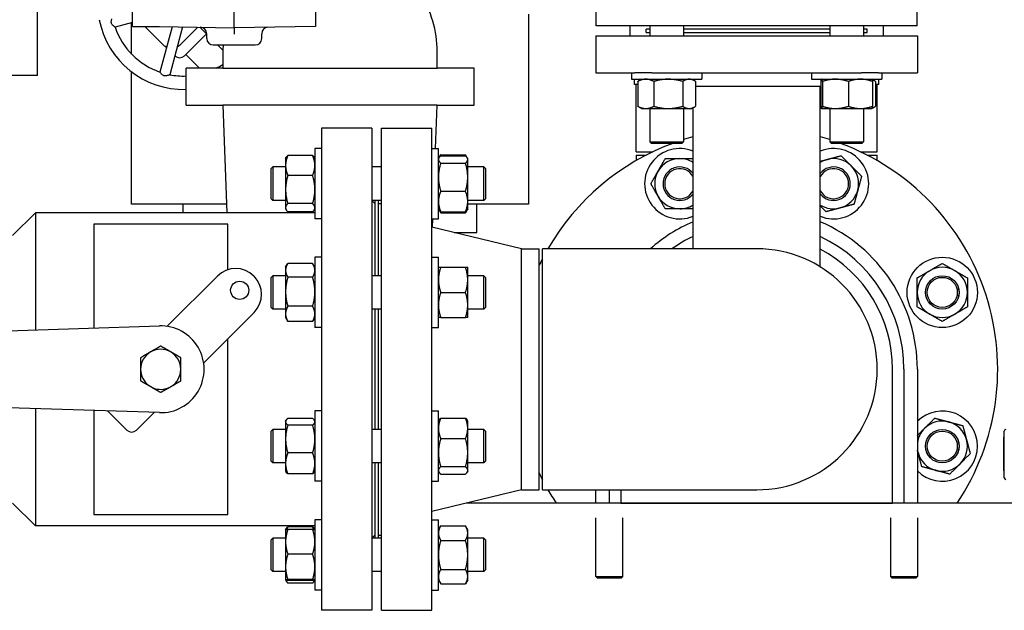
# Model space of a CAD drawing. Header units: inches. Extents: x 5 to 1128, y -85 to 748.
# Tile 253 of 256: x 381 to 399, y 180 to 191. Entities that reach past the tile are written whole.
import ezdxf

# ---------------------------------------------------------------- set-up
doc = ezdxf.new("R2010")
doc.units = ezdxf.units.IN
doc.header["$LTSCALE"] = 32
doc.header["$MEASUREMENT"] = 0
doc.layers.add('Visible (ANSI)', color=7, linetype='Continuous', lineweight=30)

msp = doc.modelspace()

# ---------------------------------------------------------------- linework, layer by layer
at = {"layer": 'Visible (ANSI)'}
for p, q in [((380.98361, 190.53191), (380.98361, 193.92941)), ((382.75531, 191.25702), (382.75531, 192.2067)), ((384.65331, 191.23261), (384.65331, 192.07461)), ((386.16731, 192.20787), (386.16731, 191.25904)), ((391.40957, 191.27166), (391.40957, 191.82678)), ((397.4017, 191.27166), (397.4017, 191.82678)), ((390.14674, 191.48667), (390.14674, 187.94367)), ((382.75531, 191.33163), (382.42959, 191.24435)), ((382.73674, 190.7441), (382.73674, 191.32665)), ((382.75531, 191.25702), (383.25531, 191.25702)), ((382.98374, 191.25702), (383.30835, 190.93241)), ((383.25531, 191.25702), (384.65331, 191.23261)), ((383.49334, 191.25286), (383.26674, 190.4072)), ((383.68706, 191.24948), (383.44834, 190.35854)), ((383.6619, 190.93241), (383.97397, 191.24447)), ((384.01308, 191.24379), (384.14131, 191.11556)), ((386.16731, 191.25904), (384.65331, 191.23261)), ((384.65331, 191.23261), (384.65331, 191.1126)), ((397.4017, 191.27166), (391.40957, 191.27166)), ((392.04343, 191.08617), (392.04343, 191.27166)), ((392.41375, 191.20867), (392.34313, 191.20867)), ((392.34313, 191.14617), (392.34313, 191.20867)), ((392.41375, 191.27166), (392.41375, 191.08617)), ((393.03875, 191.27166), (393.03875, 191.08617)), ((395.77251, 191.20867), (393.03875, 191.20867)), ((395.77251, 191.27166), (395.77251, 191.08617)), ((396.39751, 191.27166), (396.39751, 191.08617)), ((396.46813, 191.20867), (396.39751, 191.20867)), ((396.46813, 191.14617), (396.46813, 191.20867)), ((396.76783, 191.27166), (396.76783, 191.08617)), ((384.1346, 191.12226), (383.72267, 190.71033)), ((384.14131, 191.03361), (384.14131, 191.12363)), ((385.16531, 191.03361), (385.16531, 191.12363)), ((391.40563, 191.08617), (397.40563, 191.08617)), ((391.40563, 191.08617), (391.40563, 190.39617)), ((392.34313, 191.14617), (392.41375, 191.14617)), ((393.03875, 191.14617), (395.77251, 191.14617)), ((396.39751, 191.14617), (396.46813, 191.14617)), ((397.40563, 191.08617), (397.40563, 190.39617)), ((383.38979, 190.86643), (383.3678, 190.88842)), ((384.26131, 190.91361), (385.04531, 190.91361)), ((384.34325, 190.91361), (384.44188, 190.81499)), ((384.44174, 190.792), (384.44174, 190.4795)), ((388.44174, 190.4795), (388.44174, 190.792)), ((383.54589, 190.71033), (383.54329, 190.71293)), ((384.00344, 190.4795), (383.74764, 190.7353)), ((380.98361, 190.34441), (380.98361, 190.53191)), ((384.44174, 190.4795), (383.75424, 190.4795)), ((383.75424, 189.792), (383.75424, 190.4795)), ((384.44174, 190.4795), (388.44174, 190.4795)), ((389.12924, 190.4795), (388.44174, 190.4795)), ((389.12924, 189.792), (389.12924, 190.4795)), ((380.98361, 190.34441), (379.49361, 190.34441)), ((382.73674, 187.94367), (382.73674, 190.41077)), ((391.40563, 190.39617), (392.13136, 190.39617)), ((392.07, 190.39617), (392.07, 190.27417)), ((392.07, 190.27417), (393.3825, 190.27417)), ((392.12217, 190.17363), (392.12217, 190.27417)), ((392.44918, 190.39617), (392.13136, 190.39617)), ((392.2575, 190.27417), (392.20221, 190.24225)), ((392.44918, 190.39617), (396.36208, 190.39617)), ((393.195, 190.27417), (393.25029, 190.24225)), ((393.3825, 190.39617), (393.3825, 190.27417)), ((395.42876, 190.39617), (395.42876, 190.27417)), ((395.42876, 190.27417), (396.74126, 190.27417)), ((395.61626, 190.27417), (395.61541, 190.27368)), ((396.6799, 190.39617), (396.36208, 190.39617)), ((396.55376, 190.27417), (396.55461, 190.27368)), ((396.55461, 190.27368), (396.60905, 190.24225)), ((396.6799, 190.39617), (397.40563, 190.39617)), ((396.6891, 190.17363), (396.6891, 190.27417)), ((396.74126, 190.39617), (396.74126, 190.27417)), ((392.18597, 190.17363), (392.12217, 190.17363)), ((392.15563, 188.92117), (392.15563, 190.17363)), ((392.18597, 190.2323), (392.18597, 189.76904)), ((392.48426, 190.2323), (392.48426, 189.76904)), ((393.02455, 190.2323), (393.02455, 189.76904)), ((393.26654, 190.2323), (393.26654, 189.76904)), ((393.26654, 190.14617), (395.60085, 190.14617)), ((395.59313, 186.77367), (395.59313, 190.14617)), ((395.60085, 190.2323), (395.60085, 189.76904)), ((395.63336, 190.2323), (395.63336, 189.76904)), ((396.11752, 190.2323), (396.11752, 189.76904)), ((396.56917, 190.2323), (396.56917, 189.76904)), ((396.6253, 190.2323), (396.6253, 189.76904)), ((396.6891, 190.17363), (396.6253, 190.17363)), ((396.65563, 188.92117), (396.65563, 190.17363)), ((383.75424, 189.792), (384.44174, 189.792)), ((384.44174, 189.792), (384.51691, 187.78267)), ((388.44174, 189.792), (384.44174, 189.792)), ((388.41135, 188.97947), (388.44174, 189.792)), ((388.44174, 189.792), (389.12924, 189.792)), ((392.2575, 189.72717), (392.20221, 189.75909)), ((392.2575, 189.72717), (392.33511, 189.72717)), ((392.33511, 189.72717), (392.75441, 189.72717)), ((392.41375, 189.72717), (392.41375, 189.10808)), ((392.75441, 189.72717), (393.14555, 189.72717)), ((393.03875, 189.72717), (393.03875, 189.10808)), ((393.14555, 189.72717), (393.195, 189.72717)), ((393.195, 189.72717), (393.25029, 189.75909)), ((393.21813, 187.10867), (393.21813, 189.74052)), ((395.61541, 189.72766), (395.59313, 189.74052)), ((395.61626, 189.72717), (395.61541, 189.72766)), ((395.61626, 189.72717), (395.61711, 189.72717)), ((395.61711, 189.72717), (395.87544, 189.72717)), ((395.77251, 189.72717), (395.77251, 189.10808)), ((395.87544, 189.72717), (396.34335, 189.72717)), ((396.34335, 189.72717), (396.55376, 189.72717)), ((396.39751, 189.72717), (396.39751, 189.10808)), ((396.55376, 189.72717), (396.55461, 189.72766)), ((396.55461, 189.72766), (396.60905, 189.75909)), ((386.28063, 189.35867), (386.28063, 180.35867)), ((387.22063, 189.35867), (386.28063, 189.35867)), ((387.22063, 189.35867), (387.22063, 180.35867)), ((387.40313, 180.35867), (387.40313, 189.35867)), ((387.40313, 189.35867), (388.34313, 189.35867)), ((388.34313, 180.35867), (388.34313, 189.35867)), ((386.15863, 188.97992), (386.15863, 187.66742)), ((386.28063, 188.97992), (386.15863, 188.97992)), ((388.34313, 188.97947), (388.46513, 188.97947)), ((388.46513, 187.66697), (388.46513, 188.97947)), ((392.41375, 189.10808), (393.03875, 189.10808)), ((392.44505, 189.07678), (392.41375, 189.10808)), ((393.00745, 189.07678), (392.44505, 189.07678)), ((393.00745, 189.07678), (393.03875, 189.10808)), ((395.77251, 189.10808), (396.39751, 189.10808)), ((395.80381, 189.07678), (395.77251, 189.10808)), ((396.36621, 189.07678), (395.80381, 189.07678)), ((396.36621, 189.07678), (396.39751, 189.10808)), ((385.61163, 188.79242), (385.62327, 188.81258)), ((385.61163, 188.79242), (385.61163, 188.66374)), ((386.11677, 188.85), (385.6535, 188.85)), ((386.15863, 188.79242), (386.147, 188.81258)), ((388.46513, 188.79197), (388.47468, 188.8085)), ((388.47468, 188.8085), (388.507, 188.86448)), ((388.507, 188.86448), (388.97027, 188.86448)), ((388.507, 188.84604), (388.97027, 188.84604)), ((389.00259, 188.8085), (388.97027, 188.86448)), ((389.01213, 188.79197), (389.00259, 188.8085)), ((389.01213, 188.776), (389.01213, 188.79197)), ((389.01213, 188.44454), (389.01213, 188.776)), ((392.15563, 188.92117), (392.47015, 188.92117)), ((392.15563, 188.85867), (392.34408, 188.85867)), ((392.15563, 188.85867), (392.15563, 188.75578)), ((396.34112, 188.92117), (396.65563, 188.92117)), ((396.46719, 188.85867), (396.65563, 188.85867)), ((396.65563, 188.75578), (396.65563, 188.85867)), ((385.34313, 188.60442), (385.37443, 188.63572)), ((385.34313, 188.04202), (385.34313, 188.60442)), ((385.37443, 188.63572), (385.37443, 188.01072)), ((385.61163, 188.63572), (385.37443, 188.63572)), ((385.61163, 188.66374), (385.61163, 188.21432)), ((387.40313, 188.63572), (387.22063, 188.63572)), ((388.507, 188.70595), (388.97027, 188.70595)), ((389.31183, 188.63572), (389.01213, 188.63572)), ((389.31183, 188.01072), (389.31183, 188.63572)), ((389.34313, 188.60442), (389.31183, 188.63572)), ((389.34313, 188.60442), (389.34313, 188.04202)), ((386.11677, 188.47748), (385.6535, 188.47748)), ((389.01213, 187.99176), (389.01213, 188.44454)), ((385.61163, 188.21432), (385.61163, 187.87425)), ((385.34313, 188.04202), (385.37443, 188.01072)), ((388.507, 188.18313), (388.97027, 188.18313)), ((389.34313, 188.04202), (389.31183, 188.01072)), ((384.51088, 187.94367), (382.73674, 187.94367)), ((383.70174, 187.78267), (383.70174, 187.94367)), ((385.61163, 188.01072), (385.37443, 188.01072)), ((385.61163, 187.87425), (385.61163, 187.85492)), ((385.61163, 187.85492), (385.62327, 187.83476)), ((386.11677, 187.95115), (385.6535, 187.95115)), ((386.15863, 187.85492), (386.147, 187.83476)), ((387.40313, 188.01072), (387.22063, 188.01072)), ((387.28063, 187.95367), (387.22358, 188.01072)), ((387.28063, 188.01072), (387.28063, 186.60623)), ((387.34313, 186.60623), (387.34313, 188.01072)), ((387.34313, 187.95367), (387.40313, 187.95367)), ((388.46513, 187.85447), (388.47468, 187.83793)), ((389.01213, 187.85447), (389.00259, 187.83793)), ((389.31183, 188.01072), (389.01213, 188.01072)), ((389.01213, 187.85447), (389.01213, 187.99176)), ((390.14674, 187.94367), (389.01213, 187.94367)), ((389.18174, 187.41367), (389.18174, 187.94367)), ((380.51663, 187.35867), (380.94063, 187.78267)), ((380.94063, 187.78267), (380.94063, 185.59516)), ((386.15863, 187.78267), (380.94063, 187.78267)), ((386.11677, 187.79734), (385.6535, 187.79734)), ((386.28063, 187.66742), (386.15863, 187.66742)), ((388.34313, 187.66697), (388.46513, 187.66697)), ((388.3564, 187.51046), (388.36225, 187.66697)), ((388.47468, 187.83793), (388.507, 187.78195)), ((388.507, 187.8004), (388.97027, 187.8004)), ((388.507, 187.78195), (388.97027, 187.78195)), ((389.00259, 187.83793), (388.97027, 187.78195)), ((384.53063, 187.56917), (382.03063, 187.56917)), ((382.03063, 187.56917), (382.03063, 185.62959)), ((384.53063, 186.71703), (384.53063, 187.56917)), ((390.01647, 187.10867), (388.34313, 187.51367)), ((388.7563, 187.41367), (389.18174, 187.41367)), ((386.15863, 186.95035), (386.15863, 185.63785)), ((386.28063, 186.95035), (386.15863, 186.95035)), ((388.34313, 186.94998), (388.46513, 186.94998)), ((388.46513, 185.63748), (388.46513, 186.94998)), ((390.01647, 182.60867), (390.01647, 187.10867)), ((390.01647, 187.10867), (390.34313, 187.10867)), ((390.34313, 182.60867), (390.34313, 187.10867)), ((390.40563, 182.60867), (390.40563, 187.10867)), ((394.40563, 187.10867), (390.40563, 187.10867)), ((385.61163, 186.76285), (385.64892, 186.82743)), ((385.61163, 186.76285), (385.61163, 186.70608)), ((386.11677, 186.83517), (385.6535, 186.83517)), ((386.15863, 186.76285), (386.12134, 186.82743)), ((388.507, 186.76248), (388.97027, 186.76248)), ((389.01213, 186.52811), (389.01213, 186.76248)), ((395.58685, 186.77367), (395.59313, 186.77367)), ((383.41564, 185.67533), (384.34059, 186.60027)), ((385.01941, 186.60027), (385.02224, 186.59745)), ((385.34313, 186.57493), (385.37443, 186.60623)), ((385.34313, 186.01253), (385.34313, 186.57493)), ((385.37443, 186.60623), (385.37443, 185.98123)), ((385.61163, 186.60623), (385.37443, 186.60623)), ((385.61163, 186.70608), (385.61163, 186.30645)), ((386.11677, 186.57698), (385.6535, 186.57698)), ((387.40313, 186.60623), (387.22063, 186.60623)), ((389.31183, 186.60623), (389.01213, 186.60623)), ((389.31183, 185.98123), (389.31183, 186.60623)), ((389.34313, 186.57493), (389.31183, 186.60623)), ((389.34313, 186.57493), (389.34313, 186.01253)), ((389.01213, 186.05936), (389.01213, 186.52811)), ((385.61163, 186.30645), (385.61163, 185.89446)), ((388.507, 186.29373), (388.97027, 186.29373)), ((385.34313, 186.01253), (385.37443, 185.98123)), ((386.11677, 186.03591), (385.6535, 186.03591)), ((389.01213, 185.82498), (389.01213, 186.05936)), ((389.34313, 186.01253), (389.31183, 185.98123)), ((385.02224, 185.91862), (384.09729, 184.99368)), ((385.61163, 185.98123), (385.37443, 185.98123)), ((385.61163, 185.89446), (385.61163, 185.82535)), ((385.61163, 185.82535), (385.64892, 185.76076)), ((386.15863, 185.82535), (386.12134, 185.76076)), ((387.40313, 185.98123), (387.22063, 185.98123)), ((387.28063, 185.98123), (387.28063, 183.73611)), ((387.34313, 183.73611), (387.34313, 185.98123)), ((388.507, 185.82498), (388.97027, 185.82498)), ((389.31183, 185.98123), (389.01213, 185.98123)), ((369.64864, 185.23848), (383.25506, 185.66827)), ((386.11677, 185.75302), (385.6535, 185.75302)), ((386.28063, 185.63785), (386.15863, 185.63785)), ((388.34313, 185.63748), (388.46513, 185.63748)), ((384.53063, 182.14817), (384.53063, 185.42702)), ((396.94201, 182.35867), (396.94201, 184.85867)), ((397.15563, 184.85867), (397.15563, 182.35867)), ((397.40563, 184.85867), (397.40563, 182.35867)), ((383.06299, 184.55329), (383.12498, 184.5175)), ((383.25506, 184.04907), (369.64864, 184.47886)), ((383.46474, 184.53197), (383.47151, 184.53588)), ((380.94063, 184.12218), (380.94063, 181.93467)), ((382.03063, 184.08775), (382.03063, 182.14817)), ((382.64919, 183.72235), (382.29204, 184.07949)), ((383.14562, 184.04201), (382.82596, 183.72235)), ((386.15863, 184.07992), (386.15863, 182.76742)), ((386.28063, 184.07992), (386.15863, 184.07992)), ((388.34313, 184.07986), (388.46513, 184.07986)), ((388.46513, 182.76736), (388.46513, 184.07986)), ((385.61163, 183.89242), (385.61931, 183.90572)), ((385.61163, 183.89242), (385.61163, 183.87949)), ((385.61163, 183.87949), (385.61163, 183.55688)), ((386.11677, 183.94262), (385.6535, 183.94262)), ((386.11677, 183.81635), (385.6535, 183.81635)), ((386.15863, 183.89242), (386.15095, 183.90572)), ((388.46513, 183.89236), (388.47468, 183.90889)), ((388.507, 183.94643), (388.97027, 183.94643)), ((389.01213, 183.89236), (389.00259, 183.90889)), ((389.01213, 183.75506), (389.01213, 183.89236)), ((385.34313, 183.70481), (385.37443, 183.73611)), ((385.34313, 183.14241), (385.34313, 183.70481)), ((385.37443, 183.73611), (385.37443, 183.11111)), ((385.61163, 183.73611), (385.37443, 183.73611)), ((387.40313, 183.73611), (387.22063, 183.73611)), ((389.01213, 183.30229), (389.01213, 183.75506)), ((389.31183, 183.73611), (389.01213, 183.73611)), ((389.31183, 183.11111), (389.31183, 183.73611)), ((389.34313, 183.70481), (389.31183, 183.73611)), ((389.34313, 183.70481), (389.34313, 183.14241)), ((399.02833, 182.83167), (399.02833, 183.70567)), ((385.61163, 183.55688), (385.61163, 183.10106)), ((388.507, 183.5637), (388.97027, 183.5637)), ((399.01333, 183.58866), (399.02833, 183.58866)), ((399.01333, 183.58866), (399.01333, 183.56611)), ((399.01333, 183.56611), (399.02833, 183.56611)), ((399.01333, 183.56611), (399.01333, 183.55467)), ((399.01333, 183.55467), (399.02833, 183.55467)), ((399.01333, 183.55467), (399.01333, 183.06867)), ((386.11677, 183.2974), (385.6535, 183.2974)), ((389.01213, 182.97083), (389.01213, 183.30229)), ((385.34313, 183.14241), (385.37443, 183.11111)), ((385.61163, 183.11111), (385.37443, 183.11111)), ((385.61163, 183.10106), (385.61163, 182.95492)), ((387.40313, 183.11111), (387.22063, 183.11111)), ((387.28063, 183.11111), (387.28063, 181.70662)), ((387.34313, 181.70662), (387.34313, 183.11111)), ((389.31183, 183.11111), (389.01213, 183.11111)), ((389.34313, 183.14241), (389.31183, 183.11111)), ((399.01333, 183.06867), (399.02833, 183.06867)), ((399.01333, 183.06867), (399.01333, 182.96457)), ((385.61163, 182.95492), (385.61931, 182.94162)), ((386.11677, 182.90472), (385.6535, 182.90472)), ((386.15863, 182.95492), (386.15095, 182.94162)), ((388.46513, 182.95486), (388.47468, 182.93832)), ((388.507, 183.04087), (388.97027, 183.04087)), ((388.507, 182.90078), (388.97027, 182.90078)), ((389.01213, 182.95486), (389.00259, 182.93832)), ((389.01213, 182.95486), (389.01213, 182.97083)), ((399.01333, 182.96457), (399.02833, 182.96457)), ((386.28063, 182.76742), (386.15863, 182.76742)), ((388.34313, 182.76736), (388.46513, 182.76736)), ((390.01647, 182.60867), (388.34313, 182.20367)), ((390.01647, 182.60867), (390.34313, 182.60867)), ((390.40563, 182.60867), (394.40563, 182.60867)), ((391.40563, 182.35867), (391.40563, 182.60867)), ((391.65563, 182.35867), (391.65563, 182.60867)), ((391.86925, 182.60867), (391.86925, 182.35867)), ((380.51663, 182.35867), (380.94063, 181.93467)), ((401.44691, 182.35867), (388.98354, 182.35867)), ((391.86925, 182.35867), (396.94201, 182.35867)), ((382.03063, 182.14817), (384.53063, 182.14817)), ((386.15863, 182.0501), (386.15863, 180.7376)), ((386.28063, 182.0501), (386.15863, 182.0501)), ((388.34313, 182.05037), (388.46513, 182.05037)), ((388.46513, 180.73787), (388.46513, 182.05037)), ((391.40563, 180.98992), (391.40563, 182.08547)), ((391.90563, 180.98992), (391.90563, 182.08547)), ((396.90563, 182.08547), (396.90563, 180.98992)), ((397.40563, 182.08547), (397.40563, 180.98992)), ((386.15863, 181.93467), (380.94063, 181.93467)), ((385.61163, 181.8626), (385.61173, 181.86276)), ((385.61163, 181.8626), (385.61163, 181.63883)), ((385.61202, 181.8631), (385.62327, 181.88258)), ((386.11677, 181.92), (385.6535, 181.92)), ((386.11677, 181.86956), (385.6535, 181.86956)), ((386.15824, 181.8631), (386.147, 181.88258)), ((386.15863, 181.8626), (386.15854, 181.86276)), ((388.46513, 181.86287), (388.507, 181.93539)), ((388.507, 181.93539), (388.97027, 181.93539)), ((389.01213, 181.86287), (388.97027, 181.93539)), ((389.01213, 181.80007), (389.01213, 181.86287)), ((389.01213, 181.39412), (389.01213, 181.80007)), ((385.34313, 181.67532), (385.37443, 181.70662)), ((385.34313, 181.11292), (385.34313, 181.67532)), ((385.37443, 181.70662), (385.37443, 181.08162)), ((385.61163, 181.70662), (385.37443, 181.70662)), ((385.61163, 181.63883), (385.61163, 181.17025)), ((387.40313, 181.70662), (387.22063, 181.70662)), ((387.28063, 181.76367), (387.22358, 181.70662)), ((387.34313, 181.76367), (387.40313, 181.76367)), ((388.507, 181.66475), (388.97027, 181.66475)), ((389.31183, 181.70662), (389.01213, 181.70662)), ((389.31183, 181.08162), (389.31183, 181.70662)), ((389.34313, 181.67532), (389.31183, 181.70662)), ((389.34313, 181.67532), (389.34313, 181.11292)), ((386.11677, 181.40811), (385.6535, 181.40811)), ((389.01213, 180.98817), (389.01213, 181.39412)), ((385.34313, 181.11292), (385.37443, 181.08162)), ((385.61163, 181.08162), (385.37443, 181.08162)), ((385.61163, 181.17025), (385.61163, 180.92526)), ((387.40313, 181.08162), (387.22063, 181.08162)), ((388.507, 181.12349), (388.97027, 181.12349)), ((389.31183, 181.08162), (389.01213, 181.08162)), ((389.34313, 181.11292), (389.31183, 181.08162)), ((385.61163, 180.92526), (385.61163, 180.9251)), ((385.61163, 180.9251), (385.61163, 180.92492)), ((385.61163, 180.9251), (385.61173, 180.92493)), ((385.61163, 180.92492), (385.62327, 180.90476)), ((386.11677, 180.93239), (385.6535, 180.93239)), ((386.11677, 180.91813), (385.6535, 180.91813)), ((386.11677, 180.86734), (385.6535, 180.86734)), ((386.15863, 180.92492), (386.147, 180.90476)), ((386.15863, 180.9251), (386.15854, 180.92493)), ((388.46513, 180.92537), (388.507, 180.85286)), ((389.01213, 180.92537), (388.97027, 180.85286)), ((389.01213, 180.92537), (389.01213, 180.98817)), ((391.40563, 180.98992), (391.90563, 180.98992)), ((391.43688, 180.95867), (391.40563, 180.98992)), ((391.87438, 180.95867), (391.43688, 180.95867)), ((391.87438, 180.95867), (391.90563, 180.98992)), ((396.90563, 180.98992), (397.40563, 180.98992)), ((396.93688, 180.95867), (396.90563, 180.98992)), ((397.37438, 180.95867), (396.93688, 180.95867)), ((397.37438, 180.95867), (397.40563, 180.98992)), ((386.28063, 180.7376), (386.15863, 180.7376)), ((388.34313, 180.73787), (388.46513, 180.73787)), ((388.507, 180.85286), (388.97027, 180.85286)), ((387.22063, 180.35867), (386.28063, 180.35867)), ((387.40313, 180.35867), (388.34313, 180.35867))]:
    msp.add_line(p, q, dxfattribs=at)
for centre, radius in [((397.87018, 186.29373), 0.65625), ((397.87018, 186.29373), 0.31271), ((397.87018, 186.29373), 0.3125), ((397.87018, 186.29373), 0.2812), ((384.75566, 186.33369), 0.17), ((397.87018, 183.42361), 0.31271), ((397.87018, 183.42361), 0.3125), ((397.87018, 183.42361), 0.2812)]:
    msp.add_circle(centre, radius, dxfattribs=at)
for centre, radius, start, end in [((386.44174, 190.792), 2, 0, 32.886785), ((383.7061, 191.68371), 1.6, 190.737376, 271.724419), ((383.7061, 191.68371), 1.35, 198.992715, 251.007285), ((384.02131, 191.12363), 0.12, 0, 89), ((385.28531, 191.12363), 0.12, 91, 180), ((384.26131, 191.03361), 0.12, 180, 270), ((385.04531, 191.03361), 0.12, 270, 0), ((383.48512, 191.10918), 0.25, 225, 248.279539), ((383.48512, 191.10918), 0.25, 294.4181, 315), ((386.44174, 190.792), 2, 176.513935, 180), ((383.63428, 190.79872), 0.125, 225, 315), ((383.7061, 191.68371), 1.35, 296.874005, 303.01948), ((383.7061, 191.68371), 1.35, 258.992715, 272.043881), ((394.40563, 184.85867), 4.5, 105.300941, 107.683025), ((394.40563, 184.85867), 4.5, 72.316975, 74.699059), ((394.40563, 184.85867), 4.5, 110.38753, 150), ((392.97057, 188.32322), 0.65625, 67.837256, 292.162744), ((395.8407, 188.32322), 0.65625, 247.837256, 112.162744), ((394.40563, 184.85867), 4.5, 326.251011, 69.61247), ((392.97057, 188.32322), 0.46875, 90, 150), ((392.97057, 188.32322), 0.46875, 58.120528, 90), ((395.8407, 188.32322), 0.46875, 105, 121.879472), ((395.8407, 188.32322), 0.46875, 45, 105), ((392.97057, 188.32322), 0.31271, 37.657273, 322.342727), ((392.97057, 188.32322), 0.3125, 37.608306, 322.391694), ((392.97057, 188.32322), 0.2812, 28.311757, 331.688243), ((395.8407, 188.32322), 0.31271, 217.657273, 142.342727), ((395.8407, 188.32322), 0.3125, 217.608306, 142.391694), ((395.8407, 188.32322), 0.2812, 208.311757, 151.688243), ((395.8407, 188.32322), 0.46875, 345, 45), ((392.97057, 188.32322), 0.46875, 150, 210), ((392.97057, 188.32322), 0.46875, 210, 270), ((395.8407, 188.32322), 0.46875, 285, 345), ((386.44174, 184.85867), 3, 95.415072, 95.528088), ((392.97057, 188.32322), 0.46875, 270, 301.879472), ((395.8407, 188.32322), 0.46875, 238.120528, 285), ((386.44174, 184.85867), 3, 101.605475, 102.924238), ((394.40563, 184.85867), 3, 113.317957, 131.409622), ((394.40563, 184.85867), 3, 0, 66.682043), ((394.40563, 184.85867), 2.75, 115.583002, 125.096801), ((394.40563, 184.85867), 2.75, 0, 64.416998), ((394.40563, 184.85867), 2.25, 270, 90), ((394.40563, 184.85867), 2.53638, 0, 62.083333), ((394.40563, 184.85867), 4.5, 152.733956, 154.525631), ((397.87018, 186.29373), 0.46875, 60, 120), ((384.68, 186.26086), 0.48, 45, 135), ((384.68283, 186.25803), 0.48, 315, 45), ((397.87018, 186.29373), 0.46875, 120, 180), ((397.87018, 186.29373), 0.46875, 0, 60), ((397.87018, 186.29373), 0.46875, 180, 240), ((397.87018, 186.29373), 0.46875, 300, 0), ((397.87018, 186.29373), 0.46875, 240, 300), ((383.28063, 184.85867), 0.81, 268.190802, 91.809198), ((383.32726, 185.76372), 0.125, 304.104347, 315), ((383.28063, 184.85867), 0.375, 120, 180), ((383.28063, 184.85867), 0.375, 60, 120), ((383.28063, 184.85867), 0.375, 0, 60), ((384.18568, 184.90529), 0.125, 135, 145.895653), ((383.28063, 184.85867), 0.375, 180, 234.523496), ((383.28063, 184.85867), 0.375, 300.597117, 0), ((383.28063, 184.85867), 0.375, 245.476504, 299.402883), ((383.23401, 183.95362), 0.125, 127.965535, 135), ((397.87018, 183.42361), 0.65625, 224.937066, 135.062934), ((397.87018, 183.42361), 0.46875, 75, 135), ((397.87018, 183.42361), 0.46875, 15, 75), ((382.73757, 183.81074), 0.125, 225, 315), ((397.87018, 183.42361), 0.46875, 135, 172.322724), ((399.05833, 183.70567), 0.03, 90, 180), ((397.87018, 183.42361), 0.46875, 315, 15), ((397.87018, 183.42361), 0.46875, 187.677276, 195), ((397.87018, 183.42361), 0.46875, 195, 255), ((397.87018, 183.42361), 0.46875, 255, 315), ((394.40563, 184.85867), 4.5, 205.474369, 207.266044), ((399.05833, 182.83167), 0.03, 180, 270), ((394.40563, 184.85867), 4.5, 210, 213.748989)]:
    msp.add_arc(centre, radius, start, end, dxfattribs=at)
for points, knots in [([(382.42959, 191.24435), (382.42959, 191.24435), (382.42871, 191.24498), (382.42431, 191.24816), (382.41966, 191.25155), (382.40744, 191.26115), (382.39957, 191.26766), (382.38616, 191.28081), (382.38048, 191.28701), (382.37139, 191.29947), (382.36775, 191.30549), (382.36397, 191.31415), (382.36313, 191.3163), (382.36206, 191.31947), (382.36175, 191.32045), (382.36124, 191.32217), (382.36104, 191.3229), (382.36066, 191.32434), (382.36049, 191.32503), (382.36006, 191.32687), (382.35982, 191.32802), (382.35906, 191.33211), (382.35868, 191.33506), (382.35774, 191.34753), (382.35863, 191.35685), (382.36212, 191.37581), (382.36511, 191.38578), (382.3687, 191.39607), (382.36921, 191.39749), (382.36972, 191.39888)], [-1.159920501, -1.159920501, -1.159920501, -1.159920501, -1.106581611, -1.106581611, -1.021616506, -1.021616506, -0.92624701, -0.92624701, -0.858338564, -0.858338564, -0.804308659, -0.804308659, -0.786846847, -0.786846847, -0.779072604, -0.779072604, -0.773264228, -0.773264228, -0.767822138, -0.767822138, -0.758830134, -0.758830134, -0.735798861, -0.735798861, -0.661342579, -0.661342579, -0.572803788, -0.572803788, -0.558141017, -0.558141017, -0.558141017, -0.558141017]), ([(383.44834, 190.35854), (383.44834, 190.35854), (383.44735, 190.35809), (383.4424, 190.35587), (383.43713, 190.35354), (383.42271, 190.34776), (383.41314, 190.34419), (383.39505, 190.33916), (383.38684, 190.33734), (383.37151, 190.3357), (383.36447, 190.33556), (383.35508, 190.33661), (383.3528, 190.33696), (383.34952, 190.33762), (383.34852, 190.33784), (383.34677, 190.33826), (383.34603, 190.33845), (383.3446, 190.33884), (383.34392, 190.33904), (383.34211, 190.33959), (383.34099, 190.33995), (383.33706, 190.34134), (383.33432, 190.34249), (383.32305, 190.3479), (383.31543, 190.35334), (383.30076, 190.36584), (383.29361, 190.37341), (383.2813, 190.38771), (383.27625, 190.39429), (383.26977, 190.40296), (383.26787, 190.40562), (383.26686, 190.40703), (383.26674, 190.4072), (383.26674, 190.4072)], [-1.159920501, -1.159920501, -1.159920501, -1.159920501, -1.106581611, -1.106581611, -1.021616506, -1.021616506, -0.92624701, -0.92624701, -0.858338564, -0.858338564, -0.804308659, -0.804308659, -0.786846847, -0.786846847, -0.779072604, -0.779072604, -0.773264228, -0.773264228, -0.767822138, -0.767822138, -0.758830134, -0.758830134, -0.735798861, -0.735798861, -0.661342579, -0.661342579, -0.572803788, -0.572803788, -0.482638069, -0.482638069, -0.410214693, -0.410214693, -0.386508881, -0.386508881, -0.386508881, -0.386508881])]:
    msp.add_open_spline(points, degree=3, knots=knots, dxfattribs=at)
for points, weights in [([(392.33511, 190.27417), (392.26589, 190.27417), (392.18597, 190.2323)], [1, 1.0379548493, 1]), ([(392.18597, 190.2323), (392.19422, 190.23763), (392.20221, 190.24225)], [1, 1.00467764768, 1.00820232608]), ([(392.48426, 190.2323), (392.40434, 190.27417), (392.33511, 190.27417)], [1, 1.0379548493, 1]), ([(392.75441, 190.27417), (392.62903, 190.27417), (392.48426, 190.2323)], [1, 1.0379548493, 1]), ([(393.02455, 190.2323), (392.87978, 190.27417), (392.75441, 190.27417)], [1, 1.0379548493, 1]), ([(393.14555, 190.27417), (393.08939, 190.27417), (393.02455, 190.2323)], [1, 1.0379548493, 1]), ([(393.26654, 190.2323), (393.2017, 190.27417), (393.14555, 190.27417)], [1, 1.0379548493, 1]), ([(395.61711, 190.27417), (395.60956, 190.27417), (395.60085, 190.2323)], [1, 1.0379548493, 1]), ([(395.63336, 190.2323), (395.62465, 190.27417), (395.61711, 190.27417)], [1, 1.0379548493, 1]), ([(395.87544, 190.27417), (395.76309, 190.27417), (395.63336, 190.2323)], [1, 1.0379548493, 1]), ([(396.11752, 190.2323), (395.98779, 190.27417), (395.87544, 190.27417)], [1, 1.0379548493, 1]), ([(396.34335, 190.27417), (396.23854, 190.27417), (396.11752, 190.2323)], [1, 1.0379548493, 1]), ([(396.56917, 190.2323), (396.44815, 190.27417), (396.34335, 190.27417)], [1, 1.0379548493, 1]), ([(396.55461, 190.27368), (396.56137, 190.26977), (396.56917, 190.2323)], [1.00734393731, 1.03383587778, 1]), ([(396.6253, 190.2323), (396.59111, 190.25438), (396.56046, 190.26462)], [1, 1.01965956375, 1.01895290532]), ([(392.18597, 189.76904), (392.26589, 189.72717), (392.33511, 189.72717)], [1, 1.0379548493, 1]), ([(392.20221, 189.75909), (392.19422, 189.76371), (392.18597, 189.76904)], [1.00820232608, 1.00467764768, 1]), ([(392.33511, 189.72717), (392.40434, 189.72717), (392.48426, 189.76904)], [1, 1.0379548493, 1]), ([(392.48426, 189.76904), (392.62903, 189.72717), (392.75441, 189.72717)], [1, 1.0379548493, 1]), ([(392.75441, 189.72717), (392.87978, 189.72717), (393.02455, 189.76904)], [1, 1.0379548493, 1]), ([(393.02455, 189.76904), (393.08939, 189.72717), (393.14555, 189.72717)], [1, 1.0379548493, 1]), ([(393.14555, 189.72717), (393.2017, 189.72717), (393.26654, 189.76904)], [1, 1.0379548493, 1]), ([(395.59313, 189.74702), (395.60049, 189.74422), (395.60772, 189.74182)], [1.01611822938, 1.01754865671, 1.01826345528]), ([(395.60085, 189.76904), (395.60956, 189.72717), (395.61711, 189.72717)], [1, 1.0379548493, 1]), ([(395.61711, 189.72717), (395.62465, 189.72717), (395.63336, 189.76904)], [1, 1.0379548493, 1]), ([(395.63336, 189.76904), (395.76309, 189.72717), (395.87544, 189.72717)], [1, 1.0379548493, 1]), ([(395.87544, 189.72717), (395.98779, 189.72717), (396.11752, 189.76904)], [1, 1.0379548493, 1]), ([(396.11752, 189.76904), (396.23854, 189.72717), (396.34335, 189.72717)], [1, 1.0379548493, 1]), ([(396.34335, 189.72717), (396.44815, 189.72717), (396.56917, 189.76904)], [1, 1.0379548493, 1]), ([(396.56917, 189.76904), (396.56137, 189.73156), (396.55461, 189.72766)], [1, 1.03383587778, 1.00734393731]), ([(396.56046, 189.73672), (396.59111, 189.74696), (396.6253, 189.76904)], [1.01895290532, 1.01965956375, 1]), ([(385.6535, 188.85), (385.61163, 188.75019), (385.61163, 188.66374)], [1, 1.0379548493, 1]), ([(385.62327, 188.81258), (385.63352, 188.83034), (385.6535, 188.85)], [1.01889881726, 1.01775604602, 1]), ([(386.15863, 188.66374), (386.15863, 188.75019), (386.11677, 188.85)], [1, 1.0379548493, 1]), ([(386.11677, 188.85), (386.13674, 188.83034), (386.147, 188.81258)], [1, 1.01775604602, 1.01889881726]), ([(388.507, 188.84604), (388.46513, 188.8085), (388.46513, 188.776)], [1, 1.0379548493, 1]), ([(388.46513, 188.776), (388.46513, 188.74349), (388.507, 188.70595)], [1, 1.0379548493, 1]), ([(388.507, 188.86448), (388.49561, 188.84475), (388.48743, 188.82625)], [1, 1.01005189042, 1.01477953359]), ([(388.98983, 188.82625), (388.98166, 188.84475), (388.97027, 188.86448)], [1.01477953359, 1.01005189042, 1]), ([(389.01213, 188.776), (389.01213, 188.8085), (388.97027, 188.84604)], [1, 1.0379548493, 1]), ([(388.97027, 188.70595), (389.01213, 188.74349), (389.01213, 188.776)], [1, 1.0379548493, 1]), ([(392.56462, 188.55759), (392.62742, 188.66637), (392.69994, 188.79197)], [1, 1.0379548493, 1]), ([(392.69994, 188.79197), (392.84497, 188.79197), (392.97057, 188.79197)], [1, 1.0379548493, 1]), ([(392.97057, 188.79197), (393.08675, 188.79197), (393.21813, 188.79197)], [1, 1.03500756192, 1.00543684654]), ([(395.59313, 188.74217), (395.65743, 188.7594), (395.71937, 188.776)], [1.01897731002, 1.01902406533, 1]), ([(395.71937, 188.776), (395.8407, 188.8085), (395.98079, 188.84604)], [1, 1.0379548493, 1]), ([(395.98079, 188.84604), (396.08334, 188.74349), (396.17215, 188.65467)], [1, 1.0379548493, 1]), ([(385.61163, 188.66374), (385.61163, 188.5773), (385.6535, 188.47748)], [1, 1.0379548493, 1]), ([(386.11677, 188.47748), (386.15863, 188.5773), (386.15863, 188.66374)], [1, 1.0379548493, 1]), ([(388.507, 188.70595), (388.46513, 188.56586), (388.46513, 188.44454)], [1, 1.0379548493, 1]), ([(389.01213, 188.44454), (389.01213, 188.56586), (388.97027, 188.70595)], [1, 1.0379548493, 1]), ([(396.17215, 188.65467), (396.26097, 188.56586), (396.36352, 188.46331)], [1, 1.0379548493, 1]), ([(385.6535, 188.47748), (385.61163, 188.33645), (385.61163, 188.21432)], [1, 1.0379548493, 1]), ([(386.15863, 188.21432), (386.15863, 188.33645), (386.11677, 188.47748)], [1, 1.0379548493, 1]), ([(388.46513, 188.44454), (388.46513, 188.32322), (388.507, 188.18313)], [1, 1.0379548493, 1]), ([(388.97027, 188.18313), (389.01213, 188.32322), (389.01213, 188.44454)], [1, 1.0379548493, 1]), ([(392.4293, 188.32322), (392.50182, 188.44882), (392.56462, 188.55759)], [1, 1.0379548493, 1]), ([(396.36352, 188.46331), (396.32598, 188.32322), (396.29347, 188.2019)], [1, 1.0379548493, 1]), ([(385.61163, 188.21432), (385.61163, 188.09218), (385.6535, 187.95115)], [1, 1.0379548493, 1]), ([(386.11677, 187.95115), (386.15863, 188.09218), (386.15863, 188.21432)], [1, 1.0379548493, 1]), ([(392.56462, 188.08884), (392.50182, 188.19762), (392.4293, 188.32322)], [1, 1.0379548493, 1]), ([(388.507, 188.18313), (388.46513, 188.08057), (388.46513, 187.99176)], [1, 1.0379548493, 1]), ([(389.01213, 187.99176), (389.01213, 188.08057), (388.97027, 188.18313)], [1, 1.0379548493, 1]), ([(392.69994, 187.85447), (392.62742, 187.98007), (392.56462, 188.08884)], [1, 1.0379548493, 1]), ([(396.29347, 188.2019), (396.26097, 188.08057), (396.22343, 187.94048)], [1, 1.0379548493, 1]), ([(385.6535, 187.95115), (385.61163, 187.90994), (385.61163, 187.87425)], [1, 1.0379548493, 1]), ([(385.61163, 187.87425), (385.61163, 187.83855), (385.6535, 187.79734)], [1, 1.0379548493, 1]), ([(386.15863, 187.87425), (386.15863, 187.90994), (386.11677, 187.95115)], [1, 1.0379548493, 1]), ([(386.11677, 187.79734), (386.15863, 187.83855), (386.15863, 187.87425)], [1, 1.0379548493, 1]), ([(388.46513, 187.99176), (388.46513, 187.90295), (388.507, 187.8004)], [1, 1.0379548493, 1]), ([(388.97027, 187.8004), (389.01213, 187.90295), (389.01213, 187.99176)], [1, 1.0379548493, 1]), ([(392.97057, 187.85447), (392.84497, 187.85447), (392.69994, 187.85447)], [1, 1.0379548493, 1]), ([(393.21813, 187.85447), (393.08675, 187.85447), (392.97057, 187.85447)], [1.00543684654, 1.03500756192, 1]), ([(395.70061, 187.8004), (395.64384, 187.85716), (395.59313, 187.90787)], [1, 1.02065821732, 1.0188285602]), ([(395.96202, 187.87044), (395.8407, 187.83793), (395.70061, 187.8004)], [1, 1.0379548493, 1]), ([(396.22343, 187.94048), (396.08334, 187.90295), (395.96202, 187.87044)], [1, 1.0379548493, 1]), ([(388.507, 187.8004), (388.48492, 187.82019), (388.47468, 187.83793)], [1, 1.01965956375, 1.01895290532]), ([(388.48743, 187.82019), (388.49561, 187.80169), (388.507, 187.78195)], [1.01477953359, 1.01005189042, 1]), ([(389.00259, 187.83793), (388.99234, 187.82019), (388.97027, 187.8004)], [1.01895290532, 1.01965956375, 1]), ([(388.97027, 187.78195), (388.98166, 187.80169), (388.98983, 187.82019)], [1, 1.01005189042, 1.01477953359]), ([(385.6535, 186.83517), (385.61163, 186.76599), (385.61163, 186.70608)], [1, 1.0379548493, 1]), ([(386.15863, 186.70608), (386.15863, 186.76599), (386.11677, 186.83517)], [1, 1.0379548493, 1]), ([(388.46513, 186.76248), (388.46513, 186.76248), (388.507, 186.76248)], [1, 1.0379548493, 1]), ([(388.507, 186.76248), (388.46513, 186.63688), (388.46513, 186.52811)], [1, 1.0379548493, 1]), ([(388.97027, 186.76248), (389.01213, 186.76248), (389.01213, 186.76248)], [1, 1.0379548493, 1]), ([(389.01213, 186.52811), (389.01213, 186.63688), (388.97027, 186.76248)], [1, 1.0379548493, 1]), ([(397.63581, 186.69968), (397.74458, 186.76248), (397.87018, 186.835)], [1, 1.0379548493, 1]), ([(397.87018, 186.835), (397.99578, 186.76248), (398.10456, 186.69968)], [1, 1.0379548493, 1]), ([(385.61163, 186.70608), (385.61163, 186.64617), (385.6535, 186.57698)], [1, 1.0379548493, 1]), ([(385.6535, 186.57698), (385.61163, 186.432), (385.61163, 186.30645)], [1, 1.0379548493, 1]), ([(386.11677, 186.57698), (386.15863, 186.64617), (386.15863, 186.70608)], [1, 1.0379548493, 1]), ([(386.15863, 186.30645), (386.15863, 186.432), (386.11677, 186.57698)], [1, 1.0379548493, 1]), ([(397.40143, 186.56437), (397.52703, 186.63688), (397.63581, 186.69968)], [1, 1.0379548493, 1]), ([(397.40143, 186.29373), (397.40143, 186.41933), (397.40143, 186.56437)], [1, 1.0379548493, 1]), ([(398.10456, 186.69968), (398.21333, 186.63688), (398.33893, 186.56437)], [1, 1.0379548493, 1]), ([(398.33893, 186.56437), (398.33893, 186.41933), (398.33893, 186.29373)], [1, 1.0379548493, 1]), ([(388.46513, 186.52811), (388.46513, 186.41933), (388.507, 186.29373)], [1, 1.0379548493, 1]), ([(388.97027, 186.29373), (389.01213, 186.41933), (389.01213, 186.52811)], [1, 1.0379548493, 1]), ([(385.61163, 186.30645), (385.61163, 186.18089), (385.6535, 186.03591)], [1, 1.0379548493, 1]), ([(386.11677, 186.03591), (386.15863, 186.18089), (386.15863, 186.30645)], [1, 1.0379548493, 1]), ([(388.507, 186.29373), (388.46513, 186.16813), (388.46513, 186.05936)], [1, 1.0379548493, 1]), ([(389.01213, 186.05936), (389.01213, 186.16813), (388.97027, 186.29373)], [1, 1.0379548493, 1]), ([(397.40143, 186.0231), (397.40143, 186.16813), (397.40143, 186.29373)], [1, 1.0379548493, 1]), ([(398.33893, 186.29373), (398.33893, 186.16813), (398.33893, 186.0231)], [1, 1.0379548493, 1]), ([(385.6535, 186.03591), (385.61163, 185.96011), (385.61163, 185.89446)], [1, 1.0379548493, 1]), ([(386.15863, 185.89446), (386.15863, 185.96011), (386.11677, 186.03591)], [1, 1.0379548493, 1]), ([(388.46513, 186.05936), (388.46513, 185.95058), (388.507, 185.82498)], [1, 1.0379548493, 1]), ([(388.97027, 185.82498), (389.01213, 185.95058), (389.01213, 186.05936)], [1, 1.0379548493, 1]), ([(397.63581, 185.88778), (397.52703, 185.95058), (397.40143, 186.0231)], [1, 1.0379548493, 1]), ([(398.33893, 186.0231), (398.21333, 185.95058), (398.10456, 185.88778)], [1, 1.0379548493, 1]), ([(385.61163, 185.89446), (385.61163, 185.82882), (385.6535, 185.75302)], [1, 1.0379548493, 1]), ([(386.11677, 185.75302), (386.15863, 185.82882), (386.15863, 185.89446)], [1, 1.0379548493, 1]), ([(388.507, 185.82498), (388.46513, 185.82498), (388.46513, 185.82498)], [1, 1.0379548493, 1]), ([(389.01213, 185.82498), (389.01213, 185.82498), (388.97027, 185.82498)], [1, 1.0379548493, 1]), ([(397.87018, 185.75247), (397.74458, 185.82498), (397.63581, 185.88778)], [1, 1.0379548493, 1]), ([(398.10456, 185.88778), (397.99578, 185.82498), (397.87018, 185.75247)], [1, 1.0379548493, 1]), ([(385.6535, 185.75302), (385.65114, 185.75692), (385.64892, 185.76076)], [1, 1.00206469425, 1.00390475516]), ([(386.12134, 185.76076), (386.11912, 185.75692), (386.11677, 185.75302)], [1.00390475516, 1.00206469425, 1]), ([(383.28063, 185.29168), (383.18015, 185.23367), (383.09313, 185.18343)], [1.79286472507, 1.93154329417, 1.93154329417]), ([(383.46813, 185.18343), (383.38111, 185.23367), (383.28063, 185.29168)], [1.93154329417, 1.93154329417, 1.79286472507]), ([(383.09313, 185.18343), (383.00611, 185.13319), (382.90563, 185.07518)], [1.93154329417, 1.93154329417, 1.79286472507]), ([(383.65563, 185.07518), (383.55515, 185.13319), (383.46813, 185.18343)], [1.79286472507, 1.93154329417, 1.93154329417]), ([(382.90563, 185.07518), (382.90563, 184.95915), (382.90563, 184.85867)], [1.79286472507, 1.93154329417, 1.93154329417]), ([(383.65563, 184.85867), (383.65563, 184.95915), (383.65563, 185.07518)], [1.93154329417, 1.93154329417, 1.79286472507]), ([(382.90563, 184.85867), (382.90563, 184.75898), (382.90563, 184.64414)], [1.93154329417, 1.93154329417, 1.79505267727]), ([(383.65563, 184.64219), (383.65563, 184.7582), (383.65563, 184.85867)], [1.79289081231, 1.93154329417, 1.93154329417]), ([(382.90563, 184.64414), (382.98987, 184.5955), (383.06299, 184.55329)], [1.79674257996, 1.91307299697, 1.93367420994]), ([(383.47151, 184.53588), (383.55696, 184.58522), (383.65563, 184.64219)], [1.93156858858, 1.9289237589, 1.79291079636]), ([(383.12498, 184.5175), (383.1981, 184.47529), (383.28232, 184.42666)], [1.93367420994, 1.91307533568, 1.79676899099]), ([(383.28232, 184.42666), (383.37997, 184.48304), (383.46474, 184.53197)], [1.79509907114, 1.92894511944, 1.93156858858]), ([(385.6535, 183.94262), (385.61163, 183.90879), (385.61163, 183.87949)], [1, 1.0379548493, 1]), ([(385.61163, 183.87949), (385.61163, 183.85019), (385.6535, 183.81635)], [1, 1.0379548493, 1]), ([(385.6535, 183.81635), (385.61163, 183.6773), (385.61163, 183.55688)], [1, 1.0379548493, 1]), ([(386.15863, 183.87949), (386.15863, 183.90879), (386.11677, 183.94262)], [1, 1.0379548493, 1]), ([(386.11677, 183.81635), (386.15863, 183.85019), (386.15863, 183.87949)], [1, 1.0379548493, 1]), ([(386.15863, 183.55688), (386.15863, 183.6773), (386.11677, 183.81635)], [1, 1.0379548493, 1]), ([(388.507, 183.94643), (388.46513, 183.84388), (388.46513, 183.75506)], [1, 1.0379548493, 1]), ([(388.47468, 183.90889), (388.48492, 183.92664), (388.507, 183.94643)], [1.01895290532, 1.01965956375, 1]), ([(388.97027, 183.94643), (388.99234, 183.92664), (389.00259, 183.90889)], [1, 1.01965956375, 1.01895290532]), ([(389.01213, 183.75506), (389.01213, 183.84388), (388.97027, 183.94643)], [1, 1.0379548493, 1]), ([(397.53872, 183.75506), (397.62754, 183.84388), (397.73009, 183.94643)], [1, 1.0379548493, 1]), ([(397.73009, 183.94643), (397.87018, 183.90889), (397.9915, 183.87638)], [1, 1.0379548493, 1]), ([(397.9915, 183.87638), (398.11282, 183.84388), (398.25291, 183.80634)], [1, 1.0379548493, 1]), ([(398.25291, 183.80634), (398.29045, 183.66625), (398.32296, 183.54493)], [1, 1.0379548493, 1]), ([(388.46513, 183.75506), (388.46513, 183.66625), (388.507, 183.5637)], [1, 1.0379548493, 1]), ([(388.97027, 183.5637), (389.01213, 183.66625), (389.01213, 183.75506)], [1, 1.0379548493, 1]), ([(397.40563, 183.62197), (397.47466, 183.691), (397.53872, 183.75506)], [1.01550950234, 1.02708989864, 1]), ([(385.61163, 183.55688), (385.61163, 183.43645), (385.6535, 183.2974)], [1, 1.0379548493, 1]), ([(386.11677, 183.2974), (386.15863, 183.43645), (386.15863, 183.55688)], [1, 1.0379548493, 1]), ([(388.507, 183.5637), (388.46513, 183.42361), (388.46513, 183.30229)], [1, 1.0379548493, 1]), ([(389.01213, 183.30229), (389.01213, 183.42361), (388.97027, 183.5637)], [1, 1.0379548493, 1]), ([(398.32296, 183.54493), (398.35547, 183.42361), (398.393, 183.28352)], [1, 1.0379548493, 1]), ([(385.6535, 183.2974), (385.61163, 183.19218), (385.61163, 183.10106)], [1, 1.0379548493, 1]), ([(386.15863, 183.10106), (386.15863, 183.19218), (386.11677, 183.2974)], [1, 1.0379548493, 1]), ([(388.46513, 183.30229), (388.46513, 183.18096), (388.507, 183.04087)], [1, 1.0379548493, 1]), ([(388.97027, 183.04087), (389.01213, 183.18096), (389.01213, 183.30229)], [1, 1.0379548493, 1]), ([(397.4174, 183.30229), (397.41153, 183.3242), (397.40563, 183.34621)], [1, 1.00664850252, 1.01096778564]), ([(397.48745, 183.04087), (397.44991, 183.18096), (397.4174, 183.30229)], [1, 1.0379548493, 1]), ([(398.393, 183.28352), (398.29045, 183.18096), (398.20164, 183.09215)], [1, 1.0379548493, 1]), ([(385.61163, 183.10106), (385.61163, 183.00994), (385.6535, 182.90472)], [1, 1.0379548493, 1]), ([(386.11677, 182.90472), (386.15863, 183.00994), (386.15863, 183.10106)], [1, 1.0379548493, 1]), ([(398.20164, 183.09215), (398.11282, 183.00334), (398.01027, 182.90078)], [1, 1.0379548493, 1]), ([(385.6535, 182.90472), (385.62935, 182.92424), (385.61931, 182.94162)], [1, 1.0215494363, 1.01862883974]), ([(386.15095, 182.94162), (386.14092, 182.92424), (386.11677, 182.90472)], [1.01862883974, 1.0215494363, 1]), ([(388.507, 183.04087), (388.46513, 183.00334), (388.46513, 182.97083)], [1, 1.0379548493, 1]), ([(388.46513, 182.97083), (388.46513, 182.93832), (388.507, 182.90078)], [1, 1.0379548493, 1]), ([(389.01213, 182.97083), (389.01213, 183.00334), (388.97027, 183.04087)], [1, 1.0379548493, 1]), ([(388.97027, 182.90078), (389.01213, 182.93832), (389.01213, 182.97083)], [1, 1.0379548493, 1]), ([(397.74886, 182.97083), (397.62754, 183.00334), (397.48745, 183.04087)], [1, 1.0379548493, 1]), ([(398.01027, 182.90078), (397.87018, 182.93832), (397.74886, 182.97083)], [1, 1.0379548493, 1]), ([(385.6535, 181.86956), (385.61163, 181.74592), (385.61163, 181.63883)], [1, 1.0379548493, 1]), ([(385.61173, 181.86276), (385.61355, 181.86592), (385.6535, 181.86956)], [1.00343145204, 1.03615364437, 1]), ([(385.62327, 181.88258), (385.63352, 181.90034), (385.6535, 181.92)], [1.01889881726, 1.01775604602, 1]), ([(385.6535, 181.92), (385.64215, 181.89293), (385.63399, 181.86756)], [1, 1.01001544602, 1.01474518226]), ([(386.13628, 181.86756), (386.12812, 181.89293), (386.11677, 181.92)], [1.01474518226, 1.01001544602, 1]), ([(386.11677, 181.92), (386.13674, 181.90034), (386.147, 181.88258)], [1, 1.01775604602, 1.01889881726]), ([(386.11677, 181.86956), (386.15672, 181.86592), (386.15854, 181.86276)], [1, 1.03615364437, 1.00343145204]), ([(386.15863, 181.63883), (386.15863, 181.74592), (386.11677, 181.86956)], [1, 1.0379548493, 1]), ([(388.507, 181.93539), (388.46513, 181.86287), (388.46513, 181.80007)], [1, 1.0379548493, 1]), ([(388.46513, 181.80007), (388.46513, 181.73727), (388.507, 181.66475)], [1, 1.0379548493, 1]), ([(389.01213, 181.80007), (389.01213, 181.86287), (388.97027, 181.93539)], [1, 1.0379548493, 1]), ([(388.97027, 181.66475), (389.01213, 181.73727), (389.01213, 181.80007)], [1, 1.0379548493, 1]), ([(385.61163, 181.63883), (385.61163, 181.53175), (385.6535, 181.40811)], [1, 1.0379548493, 1]), ([(386.11677, 181.40811), (386.15863, 181.53175), (386.15863, 181.63883)], [1, 1.0379548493, 1]), ([(388.507, 181.66475), (388.46513, 181.51972), (388.46513, 181.39412)], [1, 1.0379548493, 1]), ([(389.01213, 181.39412), (389.01213, 181.51972), (388.97027, 181.66475)], [1, 1.0379548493, 1]), ([(385.6535, 181.40811), (385.61163, 181.28064), (385.61163, 181.17025)], [1, 1.0379548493, 1]), ([(386.15863, 181.17025), (386.15863, 181.28064), (386.11677, 181.40811)], [1, 1.0379548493, 1]), ([(388.46513, 181.39412), (388.46513, 181.26852), (388.507, 181.12349)], [1, 1.0379548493, 1]), ([(388.97027, 181.12349), (389.01213, 181.26852), (389.01213, 181.39412)], [1, 1.0379548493, 1]), ([(385.61163, 181.17025), (385.61163, 181.05986), (385.6535, 180.93239)], [1, 1.0379548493, 1]), ([(386.11677, 180.93239), (386.15863, 181.05986), (386.15863, 181.17025)], [1, 1.0379548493, 1]), ([(388.507, 181.12349), (388.46513, 181.05097), (388.46513, 180.98817)], [1, 1.0379548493, 1]), ([(389.01213, 180.98817), (389.01213, 181.05097), (388.97027, 181.12349)], [1, 1.0379548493, 1]), ([(385.6535, 180.93239), (385.61163, 180.92857), (385.61163, 180.92526)], [1, 1.0379548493, 1]), ([(385.61163, 180.92526), (385.61163, 180.92195), (385.6535, 180.91813)], [1, 1.0379548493, 1]), ([(385.61495, 180.92332), (385.6232, 180.89717), (385.6535, 180.86734)], [1.01542672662, 1.02718614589, 1]), ([(386.15863, 180.92526), (386.15863, 180.92857), (386.11677, 180.93239)], [1, 1.0379548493, 1]), ([(386.11677, 180.91813), (386.15863, 180.92195), (386.15863, 180.92526)], [1, 1.0379548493, 1]), ([(386.11677, 180.86734), (386.14707, 180.89717), (386.15531, 180.92332)], [1, 1.02718614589, 1.01542672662]), ([(388.46513, 180.98817), (388.46513, 180.92537), (388.507, 180.85286)], [1, 1.0379548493, 1]), ([(388.97027, 180.85286), (389.01213, 180.92537), (389.01213, 180.98817)], [1, 1.0379548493, 1])]:
    msp.add_rational_spline(points, weights, degree=2, dxfattribs=at)

doc.saveas('drawing.dxf')
